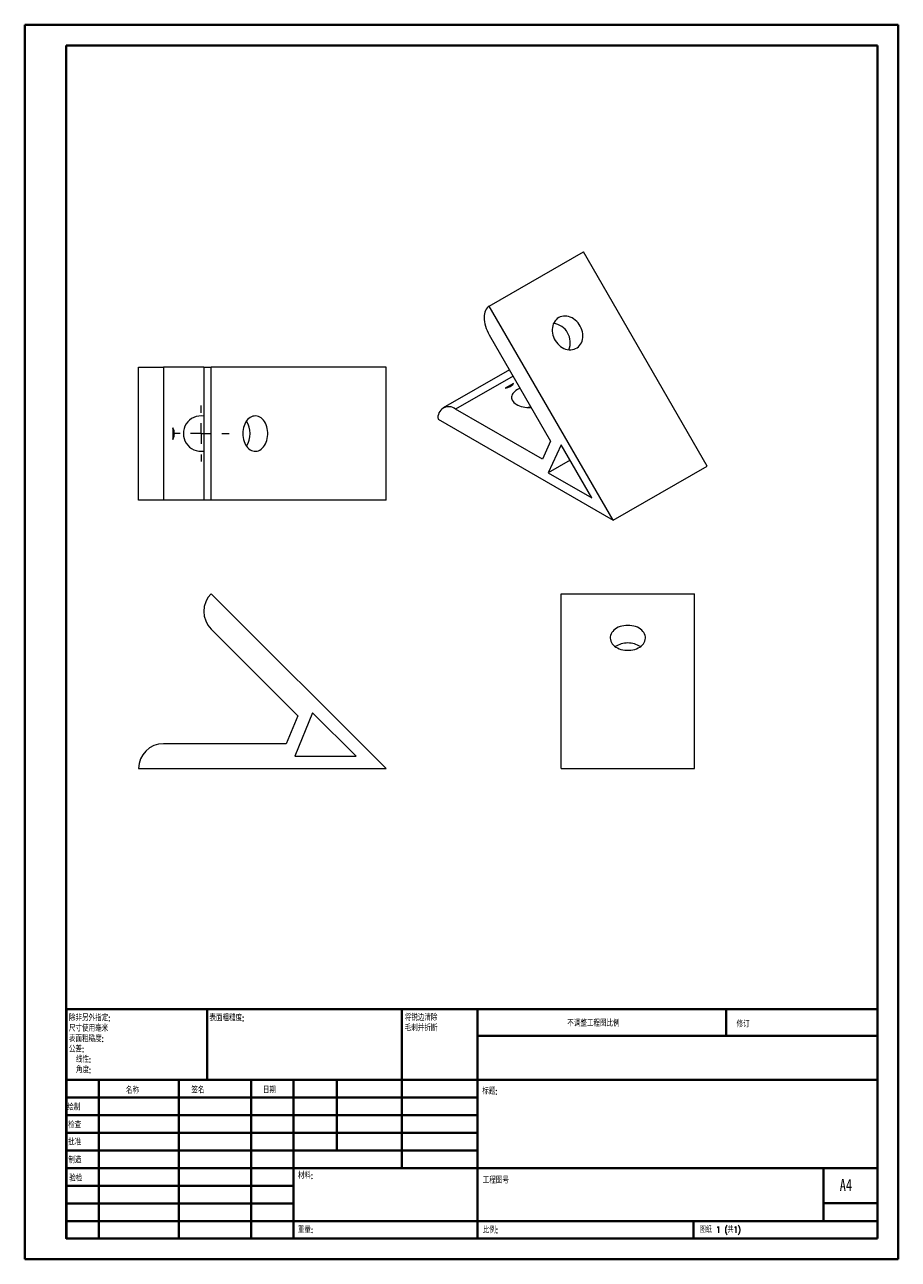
# Model space of a CAD drawing. Header units: millimetres. Extents: x 0 to 210, y 0 to 297.
import ezdxf

# ---------------------------------------------------------------- set-up
doc = ezdxf.new("R2010")
doc.units = ezdxf.units.MM
doc.styles.add('SLDTEXTSTYLE0', font='TXT', dxfattribs={"width": 0.75, "bigfont": 'bigfont'})
doc.styles.add('SLDTEXTSTYLE1', font='TXT', dxfattribs={"width": 0.75})
doc.styles.add('SLDTEXTSTYLE2', font='TXT', dxfattribs={"width": 0.694444, "bigfont": 'bigfont'})

# ---------------------------------------------------------------- blocks, each defined once
blk = doc.blocks.new('SW_NOTE_0')
at = {"color": 0, "linetype": 'Continuous', "lineweight": 0, "char_height": 1.5, "attachment_point": 1, "style": 'SLDTEXTSTYLE0'}
for s, insert in [('\\M+18FAB锐边\\M+190B4\\M+18F9C', (0, 1.93)), ('\\M+196D1\\M+18E68\\M+19BF3\\M+190DC\\M+19266', (0, -0.57))]:
    blk.add_mtext(s, dxfattribs=dict(at, insert=insert))
blk = doc.blocks.new('SW_NOTE_1')
at = {"color": 0, "linetype": 'Continuous', "lineweight": 0, "char_height": 1.5, "attachment_point": 1, "style": 'SLDTEXTSTYLE0'}
for s, insert in [('\\M+18F9C\\M+194F1另\\M+18A4F\\M+18E77\\M+192E8:', (0, 1.93)), ('\\M+18EDA\\M+190A1\\M+18E67\\M+19770\\M+19F7C\\M+195C4', (0, -0.57)), ('\\M+1955C\\M+196CA\\M+19165糙\\M+19378:', (0, -3.07)), ('\\M+18CF6\\M+18DB7:', (0, -5.57)), ('线\\M+190AB:', (1.69, -8.07)), ('\\M+18A70\\M+19378:', (1.69, -10.57))]:
    blk.add_mtext(s, dxfattribs=dict(at, insert=insert))
blk = doc.blocks.new('SW_CENTERMARKSYMBOL_0')
at = {"color": 0, "linetype": 'Continuous', "lineweight": 0}
for p, q in [((0, 5), (0, 6.75)), ((-5, 0), (-6.75, 0)), ((0, 0), (-2.5, 0)), ((0, 0), (0, 2.5)), ((0, 0), (0, -2.5)), ((0, 0), (2.5, 0)), ((5, 0), (6.75, 0)), ((0, -5), (0, -6.75))]:
    blk.add_line(p, q, dxfattribs=at)

msp = doc.modelspace()

# ---------------------------------------------------------------- linework, layer by layer
at = {"color": 7, "linetype": 'Continuous', "lineweight": 40}
for p, q in [((0.08, 0.21), (0.08, 297.21)), ((0.08, 297.21), (210.08, 297.21)), ((210.08, 0.21), (210.08, 297.21)), ((210.08, 292.21), (210.08, 297.21)), ((10.08, 292.21), (205.08, 292.21)), ((10.08, 5.21), (10.08, 292.21)), ((205.08, 5.21), (205.08, 292.21)), ((10.11, 60.37), (205.08, 60.37)), ((10.11, 60.37), (10.11, 5.12)), ((43.91, 43.37), (43.91, 60.37)), ((90.71, 60.37), (90.71, 22.12)), ((108.91, 60.37), (108.91, 5.12)), ((168.68, 54.09), (168.68, 60.46)), ((205.08, 54), (108.91, 54)), ((205.08, 43.37), (10.11, 43.37)), ((17.91, 43.37), (17.91, 5.12)), ((37.1, 43.37), (37.1, 5.12)), ((54.51, 43.37), (54.51, 5.12)), ((64.71, 5.12), (64.71, 43.37)), ((75.11, 26.37), (75.11, 43.37)), ((108.91, 39.12), (10.11, 39.12)), ((108.91, 34.87), (10.11, 34.87)), ((108.91, 30.62), (10.11, 30.62)), ((108.91, 26.37), (10.11, 26.37)), ((64.71, 22.12), (10.11, 22.12)), ((64.71, 22.12), (205.08, 22.12)), ((192.08, 9.46), (192.08, 22.21)), ((64.71, 17.87), (10.11, 17.87)), ((64.71, 13.62), (10.11, 13.62)), ((205.08, 13.71), (192.08, 13.71)), ((10.11, 9.37), (205.08, 9.37)), ((160.88, 5.21), (160.88, 9.46)), ((10.08, 5.21), (205.08, 5.21)), ((205.08, 5.21), (180.99, 5.21)), ((0.08, 0.21), (210.08, 0.21))]:
    msp.add_line(p, q, dxfattribs=at)
at = {"color": 7, "linetype": 'Continuous', "lineweight": 15}
for p, q in [((111.75, 229.52), (134.38, 242.58)), ((164.13, 191.05), (134.38, 242.58)), ((141.5, 177.99), (111.75, 229.52)), ((111.75, 222.59), (126.5, 197.04)), ((27.47, 182.85), (27.47, 214.85)), ((27.47, 214.85), (33.47, 214.85)), ((33.47, 214.85), (33.47, 182.85)), ((43.14, 214.85), (33.47, 214.85)), ((43.14, 214.85), (43.14, 182.85)), ((43.14, 214.85), (44.9, 214.85)), ((44.9, 182.85), (44.9, 214.85)), ((86.97, 214.85), (44.9, 214.85)), ((86.97, 182.85), (86.97, 214.85)), ((116.59, 214.22), (100.67, 205.03)), ((117.56, 210.91), (115.59, 209.78)), ((99.43, 202.28), (141.5, 177.99)), ((124.53, 192.69), (103.67, 204.73)), ((35.72, 200.24), (35.72, 197.45)), ((126.5, 197.04), (124.53, 192.69)), ((129.01, 196.17), (125.95, 189.42)), ((136.38, 183.4), (129.01, 196.17)), ((131.17, 192.43), (125.95, 189.42)), ((141.5, 177.99), (164.13, 191.05)), ((125.95, 189.42), (136.38, 183.4)), ((33.47, 182.85), (27.47, 182.85)), ((43.14, 182.85), (33.47, 182.85)), ((44.9, 182.85), (43.14, 182.85)), ((86.97, 182.85), (44.9, 182.85)), ((86.97, 118.25), (44.9, 160.32)), ((129.06, 118.25), (129.06, 160.32)), ((129.06, 160.32), (161.06, 160.32)), ((161.06, 118.25), (161.06, 160.32)), ((44.9, 151.84), (65.76, 130.98)), ((65.76, 130.98), (62.97, 124.25)), ((69.3, 131.68), (64.98, 121.25)), ((79.73, 121.25), (69.3, 131.68)), ((62.97, 124.25), (33.47, 124.25)), ((64.98, 121.25), (79.73, 121.25)), ((27.47, 118.25), (86.97, 118.25)), ((129.06, 118.25), (161.06, 118.25))]:
    msp.add_line(p, q, dxfattribs=at)
at = {"color": 8, "linetype": 'Continuous', "lineweight": 15}
msp.add_line((117.47, 212.69), (103.67, 204.73), dxfattribs=at)
at = {"color": 7, "linetype": 'Continuous', "lineweight": 15, "flags": 128}
for points in [[(111.75, 229.52), (111.47, 229.33), (111.23, 229.08), (111.01, 228.79), (110.83, 228.46), (110.69, 228.09), (110.59, 227.68), (110.53, 227.24), (110.51, 226.77), (110.53, 226.28), (110.59, 225.77), (110.69, 225.25), (110.83, 224.71), (111.01, 224.17), (111.23, 223.64), (111.47, 223.11), (111.75, 222.59)], [(128.44, 226.74), (128.11, 226.52), (127.82, 226.25), (127.56, 225.94), (127.33, 225.6), (127.15, 225.22), (127.02, 224.81), (126.93, 224.38), (126.89, 223.93), (126.9, 223.48), (126.95, 223.01), (127.05, 222.55), (127.2, 222.09), (127.39, 221.65), (127.62, 221.22), (127.89, 220.82), (128.2, 220.45), (128.54, 220.11), (128.9, 219.81), (129.29, 219.55), (129.69, 219.34), (130.1, 219.18), (130.52, 219.06), (130.94, 219), (131.35, 219), (131.76, 219.04), (132.15, 219.14), (132.52, 219.29), (132.86, 219.49), (133.17, 219.73), (133.45, 220.02), (133.69, 220.35), (133.89, 220.71), (134.05, 221.1), (134.16, 221.52), (134.23, 221.96), (134.25, 222.42), (134.22, 222.88), (134.14, 223.34), (134.01, 223.8), (133.84, 224.25), (133.63, 224.69), (133.38, 225.1), (133.09, 225.49), (132.77, 225.85), (132.42, 226.17), (132.04, 226.45), (131.65, 226.68), (131.24, 226.87), (130.82, 227.01), (130.4, 227.1), (129.99, 227.13), (129.58, 227.11), (129.18, 227.04), (128.8, 226.92), (128.44, 226.74)], [(119.2, 209.7), (118.9, 209.59), (118.52, 209.42), (118.18, 209.22), (117.88, 209), (117.62, 208.76), (117.41, 208.51), (117.26, 208.24), (117.15, 207.97), (117.1, 207.69), (117.11, 207.41), (117.17, 207.13), (117.29, 206.86), (117.46, 206.6), (117.68, 206.35), (117.95, 206.12), (118.26, 205.9), (118.61, 205.71), (119, 205.54), (119.42, 205.4), (119.87, 205.29), (120.33, 205.21), (120.81, 205.15), (121.29, 205.13), (121.77, 205.15), (121.82, 205.15)], [(121.59, 205.14), (121.41, 205.14), (121.11, 205.14)], [(52.5, 198.85), (52.52, 198.36), (52.58, 197.88), (52.68, 197.42), (52.81, 196.97), (52.98, 196.55), (53.18, 196.16), (53.41, 195.8), (53.67, 195.48), (53.96, 195.21), (54.26, 194.98), (54.58, 194.81), (54.91, 194.68), (55.25, 194.61), (55.59, 194.6), (55.94, 194.64), (56.27, 194.74), (56.6, 194.89), (56.91, 195.09), (57.2, 195.34), (57.48, 195.64), (57.72, 195.97), (57.94, 196.35), (58.12, 196.76), (58.28, 197.19), (58.39, 197.65), (58.47, 198.12), (58.51, 198.6), (58.51, 199.09), (58.47, 199.57), (58.39, 200.04), (58.28, 200.5), (58.12, 200.94), (57.94, 201.35), (57.72, 201.72), (57.48, 202.06), (57.2, 202.36), (56.91, 202.61), (56.6, 202.81), (56.27, 202.96), (55.94, 203.05), (55.59, 203.1), (55.25, 203.08), (54.91, 203.01), (54.58, 202.89), (54.26, 202.71), (53.96, 202.49), (53.67, 202.21), (53.41, 201.89), (53.18, 201.54), (52.98, 201.14), (52.81, 200.72), (52.68, 200.28), (52.58, 199.81), (52.52, 199.33), (52.5, 198.85)], [(145.06, 152.72), (144.58, 152.7), (144.1, 152.64), (143.64, 152.55), (143.19, 152.41), (142.77, 152.25), (142.37, 152.04), (142.02, 151.81), (141.7, 151.55), (141.42, 151.27), (141.2, 150.97), (141.02, 150.65), (140.9, 150.31), (140.83, 149.97), (140.82, 149.63), (140.86, 149.29), (140.95, 148.95), (141.1, 148.63), (141.3, 148.31), (141.56, 148.02), (141.85, 147.75), (142.19, 147.5), (142.57, 147.29), (142.97, 147.1), (143.41, 146.95), (143.87, 146.83), (144.34, 146.76), (144.82, 146.72), (145.31, 146.72), (145.79, 146.76), (146.26, 146.83), (146.72, 146.95), (147.15, 147.1), (147.56, 147.29), (147.94, 147.5), (148.28, 147.75), (148.57, 148.02), (148.82, 148.31), (149.02, 148.63), (149.17, 148.95), (149.27, 149.29), (149.31, 149.63), (149.3, 149.97), (149.23, 150.31), (149.11, 150.65), (148.93, 150.97), (148.7, 151.27), (148.43, 151.55), (148.11, 151.81), (147.75, 152.04), (147.36, 152.25), (146.94, 152.41), (146.49, 152.55), (146.03, 152.64), (145.55, 152.7), (145.06, 152.72)]]:
    msp.add_lwpolyline(points, dxfattribs=at)
at = {"color": 7, "linetype": 'Continuous', "lineweight": 15}
for centre, radius, start, end in [((126.52, 220.73), 4.71, 338.5904, 81.4203), ((115.23, 212.65), 2.91, 301.4856, 323.2182), ((102.02, 202.7), 2.62, 50.7967, 189.214), ((42.47, 198.85), 4.25, 80.9326, 279.0674), ((29.97, 198.85), 5.91, 346.361, 13.639), ((48.81, 198.85), 5.48, 326.6806, 33.3194), ((49.14, 156.08), 6, 135, 225), ((144.95, 143.29), 5.19, 88.7606, 123.9649), ((145.14, 143.18), 5.3, 56.4133, 90.8611), ((33.47, 118.25), 6, 90, 180)]:
    msp.add_arc(centre, radius, start, end, dxfattribs=at)
for centre, major_axis, ratio, start_param, end_param in [((112.56, 212.66), (5.16, -1.38), 0.51759, 5.471187, 6.13979), ((30.04, 198.85), (6.01, 0), 0.707107, 5.948884, 6.617487)]:
    msp.add_ellipse(centre, major_axis=major_axis, ratio=ratio, start_param=start_param, end_param=end_param, dxfattribs=at)

# ---------------------------------------------------------------- block references
at = {"color": 7, "linetype": 'Continuous', "lineweight": 0}
for name, p in [('SW_CENTERMARKSYMBOL_0', (42.47, 198.85)), ('SW_NOTE_1', (10.7, 57.11)), ('SW_NOTE_0', (91.42, 57.19))]:
    msp.add_blockref(name, p, dxfattribs=at)

# ---------------------------------------------------------------- texts
at = {"color": 7, "linetype": 'Continuous', "lineweight": 0, "attachment_point": 1}
for s, insert, char_height, style in [('\\M+1955C\\M+196CA\\M+19165糙\\M+19378:', (44.48, 59.04), 1.5, 'SLDTEXTSTYLE0'), ('\\M+19573调\\M+190AE\\M+18D48\\M+192F6图\\M+194E4\\M+197E1', (130.49, 57.75), 1.5, 'SLDTEXTSTYLE0'), ('\\M+18F43订', (171.21, 57.55), 1.5, 'SLDTEXTSTYLE0'), ('\\M+196BC\\M+18FCC', (24.43, 41.62), 1.5, 'SLDTEXTSTYLE0'), ('签\\M+196BC', (40.14, 41.68), 1.5, 'SLDTEXTSTYLE0'), ('\\M+193FA\\M+18AFA', (57.33, 41.7), 1.5, 'SLDTEXTSTYLE0'), ('标题:', (110.07, 41.4), 1.5, 'SLDTEXTSTYLE0'), ('绘\\M+190A7', (10.32, 37.55), 1.5, 'SLDTEXTSTYLE0'), ('检查', (10.52, 33.28), 1.5, 'SLDTEXTSTYLE0'), ('\\M+194E1\\M+18F79', (10.51, 29.19), 1.5, 'SLDTEXTSTYLE0'), ('\\M+190A7\\M+191A2', (10.57, 24.85), 1.5, 'SLDTEXTSTYLE0'), ('\\M+18DDE\\M+197BF:', (65.76, 21.11), 1.5, 'SLDTEXTSTYLE0'), ('验检', (10.78, 20.47), 1.5, 'SLDTEXTSTYLE0'), ('\\M+18D48\\M+192F6图\\M+18D86', (110.18, 19.99), 1.5, 'SLDTEXTSTYLE0'), ('A4', (196, 19.52), 2.91, 'SLDTEXTSTYLE1'), ('\\M+18F64\\M+197CA:', (65.73, 8.07), 1.4986, 'SLDTEXTSTYLE0'), ('\\M+194E4\\M+197E1:', (110.18, 8.02), 1.5, 'SLDTEXTSTYLE0'), ('图纸 1 (\\M+18BA41)', (162.36, 8.11), 1.5, 'SLDTEXTSTYLE2')]:
    msp.add_mtext(s, dxfattribs=dict(at, insert=insert, char_height=char_height, style=style))

doc.saveas('drawing.dxf')
